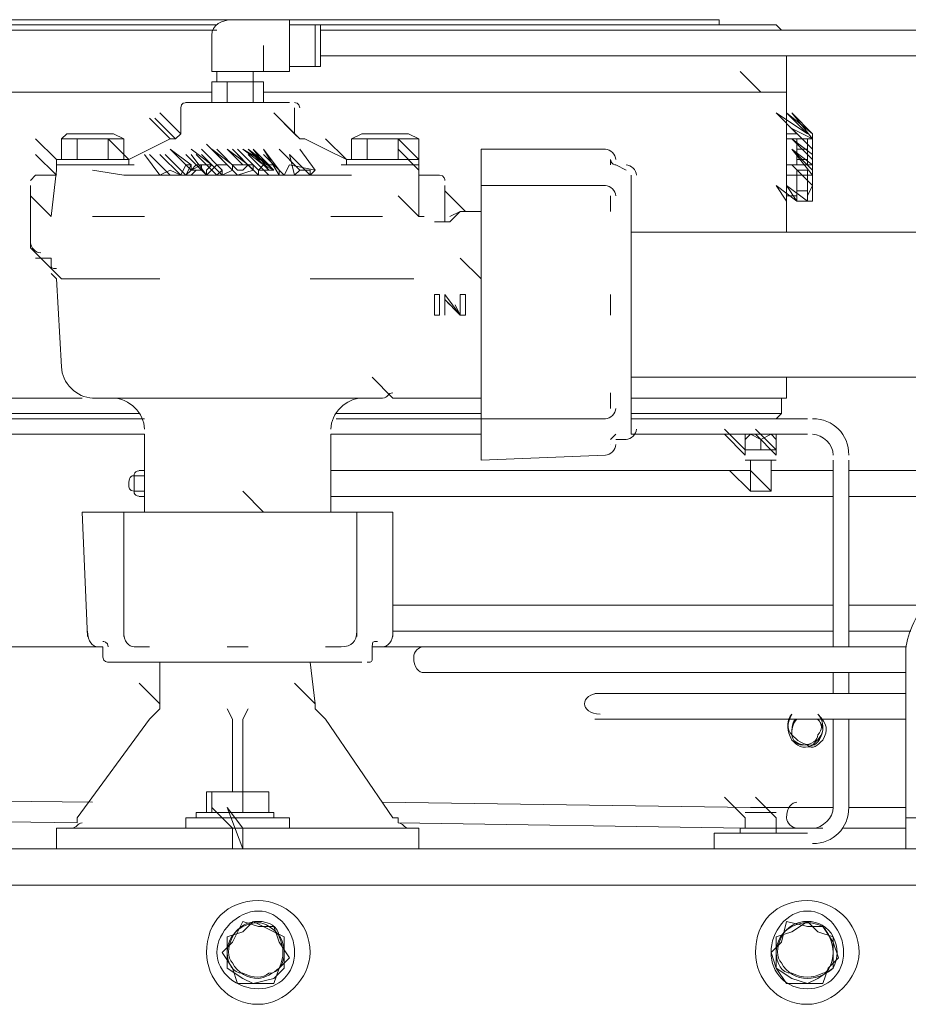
# Model space of a CAD drawing. Header units: millimetres. Extents: x 73192 to 132228, y -91222 to -47989.
# Tile 16 of 24: x 103071 to 103273, y -68406 to -68182. Entities that reach past the tile are written whole.
import ezdxf

# ---------------------------------------------------------------- set-up
doc = ezdxf.new("R2010")
doc.units = ezdxf.units.MM
doc.layers.add('koty', color=253, linetype='Continuous', lineweight=9)
doc.layers.add('NS_tenka', color=253, linetype='Continuous', lineweight=9)
doc.layers.get('koty').off()

# ---------------------------------------------------------------- blocks, each defined once
blk = doc.blocks.new('A$C1bc6cde3')
at = {"layer": 'NS_tenka', "linetype": 'Continuous', "lineweight": 20}
for points in [[(357.06, 1990.96), (249.83, 1990.96), (249.83, 1989.78)], [(371.21, 1990.96), (357.06, 1990.96), (357.06, 1990.96)], [(371.21, 1990.96), (371.21, 1979.17), (371.21, 1979.17)], [(371.21, 1990.96), (469.02, 1990.96), (469.02, 1989.78)], [(240.4, 1989.78), (354.71, 1989.78), (354.71, 1989.78)], [(354.71, 1988.6), (240.4, 1988.6), (240.4, 1988.6)], [(377.1, 1989.78), (371.21, 1989.78), (371.21, 1989.78)], [(378.28, 1989.78), (377.1, 1989.78), (377.1, 1989.78)], [(377.1, 1989.78), (377.1, 1980.35), (377.1, 1980.35)], [(377.1, 1989.78), (377.1, 1980.35), (377.1, 1980.35)], [(378.28, 1989.78), (378.28, 1980.35), (378.28, 1980.35)], [(378.28, 1989.78), (478.44, 1989.78), (478.44, 1989.78)], [(527.94, 1988.6), (518.51, 1988.6), (378.28, 1988.6)], [(478.44, 1988.6), (378.28, 1988.6), (378.28, 1988.6)], [(478.44, 1989.78), (480.8, 1989.78), (481.98, 1989.78), (483.16, 1988.6), (481.98, 1988.6), (478.44, 1988.6)], [(353.53, 1985.07), (353.53, 1987.42), (353.53, 1987.42)], [(357.06, 1979.17), (353.53, 1979.17), (353.53, 1985.07)], [(365.31, 1985.07), (365.31, 1979.17), (357.06, 1979.17)], [(378.28, 1982.71), (518.51, 1982.71), (518.51, 1982.71)], [(484.34, 1974.46), (484.34, 1982.71), (484.34, 1982.71)], [(371.21, 1980.35), (377.1, 1980.35), (377.1, 1980.35)], [(377.1, 1980.35), (378.28, 1980.35), (378.28, 1980.35)], [(354.71, 1979.17), (354.71, 1976.82), (354.71, 1976.82)], [(362.96, 1976.82), (362.96, 1979.17), (362.96, 1979.17)], [(365.31, 1979.17), (371.21, 1979.17), (371.21, 1979.17)], [(478.44, 1974.46), (473.73, 1979.17), (473.73, 1979.17)], [(357.06, 1976.82), (353.53, 1976.82), (353.53, 1972.1)], [(362.96, 1972.1), (362.96, 1976.82), (357.06, 1976.82), (357.06, 1972.1)], [(365.31, 1972.1), (365.31, 1976.82), (362.96, 1976.82)], [(353.53, 1974.46), (239.22, 1974.46), (239.22, 1974.46)], [(478.44, 1974.46), (365.31, 1974.46), (365.31, 1974.46)], [(484.34, 1974.46), (481.98, 1974.46), (478.44, 1974.46)], [(478.44, 1974.46), (484.34, 1974.46), (484.34, 1942.64)], [(346.46, 1970.93), (346.46, 1965.03), (346.46, 1965.03)], [(371.21, 1972.1), (364.14, 1972.1), (354.71, 1972.1), (347.64, 1972.1)], [(372.38, 1965.03), (372.38, 1970.93), (372.38, 1970.93)], [(344.1, 1963.85), (339.39, 1968.57), (339.39, 1968.57)], [(345.28, 1963.85), (340.57, 1968.57), (340.57, 1968.57)], [(346.46, 1965.03), (341.74, 1969.75), (341.74, 1969.75)], [(372.38, 1965.03), (367.67, 1969.75), (367.67, 1969.75)], [(373.56, 1963.85), (368.85, 1968.57), (368.85, 1968.57)], [(484.34, 1965.03), (486.69, 1965.03), (481.98, 1969.75), (489.05, 1965.03), (484.34, 1969.75), (490.23, 1965.03)], [(490.23, 1963.85), (490.23, 1963.85), (490.23, 1965.03), (485.51, 1969.75), (490.23, 1963.85), (490.23, 1963.85), (490.23, 1962.68), (490.23, 1961.5), (490.23, 1961.5)], [(490.23, 1961.5), (485.51, 1966.21), (490.23, 1963.85), (489.05, 1963.85), (489.05, 1957.96)], [(318.18, 1959.14), (313.46, 1963.85), (313.46, 1963.85)], [(320.53, 1965.03), (319.35, 1963.85), (319.35, 1963.85)], [(329.96, 1963.85), (322.89, 1963.85), (319.35, 1963.85)], [(319.35, 1959.14), (319.35, 1963.85), (319.35, 1963.85)], [(320.53, 1965.03), (331.14, 1965.03), (331.14, 1965.03)], [(322.89, 1959.14), (322.89, 1963.85), (322.89, 1963.85)], [(334.67, 1957.96), (334.67, 1959.14), (329.96, 1963.85)], [(329.96, 1959.14), (329.96, 1963.85), (333.5, 1963.85)], [(333.5, 1963.85), (331.14, 1965.03), (331.14, 1965.03)], [(333.5, 1959.14), (333.5, 1963.85), (333.5, 1963.85)], [(344.1, 1963.85), (339.39, 1961.5), (334.67, 1959.14)], [(346.46, 1965.03), (345.28, 1963.85), (345.28, 1963.85)], [(373.56, 1963.85), (372.38, 1965.03), (372.38, 1965.03)], [(373.56, 1963.85), (374.74, 1963.85), (374.74, 1963.85)], [(384.17, 1959.14), (379.45, 1961.5), (374.74, 1963.85)], [(384.17, 1959.14), (379.45, 1963.85), (379.45, 1963.85)], [(387.7, 1965.03), (385.35, 1963.85), (385.35, 1963.85)], [(388.88, 1963.85), (385.35, 1963.85), (385.35, 1963.85)], [(385.35, 1959.14), (385.35, 1963.85), (385.35, 1963.85)], [(387.7, 1965.03), (398.31, 1965.03), (398.31, 1965.03)], [(388.88, 1959.14), (388.88, 1963.85), (395.95, 1963.85)], [(400.67, 1957.96), (400.67, 1959.14), (395.95, 1963.85)], [(395.95, 1959.14), (395.95, 1963.85), (395.95, 1963.85)], [(400.67, 1963.85), (395.95, 1963.85), (395.95, 1963.85)], [(400.67, 1963.85), (398.31, 1965.03), (398.31, 1965.03)], [(400.67, 1959.14), (400.67, 1963.85), (400.67, 1963.85)], [(486.69, 1957.96), (486.69, 1963.85), (484.34, 1963.85)], [(490.23, 1959.14), (485.51, 1963.85), (485.51, 1963.85)], [(490.23, 1960.32), (485.51, 1963.85), (485.51, 1963.85)], [(490.23, 1960.32), (485.51, 1963.85), (485.51, 1963.85), (490.23, 1959.14)], [(489.05, 1963.85), (486.69, 1963.85), (486.69, 1963.85)], [(348.82, 1957.96), (344.1, 1961.5), (344.1, 1961.5)], [(348.82, 1956.78), (344.1, 1961.5), (344.1, 1961.5)], [(348.82, 1956.78), (344.1, 1961.5), (344.1, 1961.5)], [(353.53, 1957.96), (348.82, 1961.5), (348.82, 1961.5)], [(355.89, 1955.61), (355.89, 1956.78), (351.17, 1961.5)], [(357.06, 1957.96), (352.35, 1962.68), (352.35, 1962.68)], [(358.24, 1957.96), (353.53, 1961.5), (353.53, 1961.5)], [(358.24, 1956.78), (353.53, 1961.5), (353.53, 1961.5)], [(360.6, 1956.78), (359.42, 1956.78), (354.71, 1961.5)], [(360.6, 1956.78), (361.78, 1957.96), (357.06, 1961.5), (360.6, 1957.96), (359.42, 1957.96)], [(361.78, 1957.96), (357.06, 1961.5), (360.6, 1957.96), (359.42, 1957.96)], [(362.96, 1956.78), (358.24, 1961.5), (358.24, 1961.5)], [(366.49, 1956.78), (364.14, 1956.78), (359.42, 1961.5)], [(365.31, 1957.96), (360.6, 1961.5), (366.49, 1957.96), (361.78, 1961.5), (367.67, 1956.78), (362.96, 1961.5), (366.49, 1956.78), (364.14, 1956.78), (364.14, 1955.61), (366.49, 1955.61)], [(365.31, 1957.96), (360.6, 1961.5), (360.6, 1961.5)], [(367.67, 1956.78), (362.96, 1961.5), (366.49, 1957.96), (361.78, 1961.5), (365.31, 1957.96)], [(366.49, 1956.78), (361.78, 1961.5), (361.78, 1961.5)], [(366.49, 1957.96), (361.78, 1961.5), (361.78, 1961.5)], [(366.49, 1957.96), (361.78, 1961.5), (361.78, 1961.5)], [(366.49, 1957.96), (361.78, 1961.5), (361.78, 1961.5)], [(367.67, 1956.78), (362.96, 1961.5), (362.96, 1961.5)], [(365.31, 1957.96), (367.67, 1956.78), (362.96, 1961.5), (366.49, 1956.78)], [(368.85, 1956.78), (365.31, 1961.5), (368.85, 1955.61), (366.49, 1955.61), (364.14, 1955.61)], [(368.85, 1956.78), (365.31, 1961.5), (365.31, 1961.5)], [(368.85, 1956.78), (365.31, 1961.5), (365.31, 1961.5)], [(367.67, 1957.96), (368.85, 1956.78), (365.31, 1961.5)], [(373.56, 1956.78), (368.85, 1961.5), (368.85, 1961.5)], [(377.1, 1956.78), (373.56, 1961.5), (373.56, 1961.5)], [(400.67, 1956.78), (395.95, 1961.5), (395.95, 1961.5)], [(443.09, 1961.5), (414.81, 1961.5), (414.81, 1961.5)], [(414.81, 1961.5), (414.81, 1957.96), (414.81, 1956.78)], [(490.23, 1957.96), (485.51, 1961.5), (490.23, 1957.96), (490.23, 1959.14)], [(490.23, 1956.78), (485.51, 1961.5), (490.23, 1955.61), (490.23, 1955.61), (490.23, 1954.43)], [(490.23, 1956.78), (485.51, 1961.5), (490.23, 1957.96)], [(486.69, 1961.5), (489.05, 1961.5), (489.05, 1961.5)], [(490.23, 1961.5), (490.23, 1960.32), (490.23, 1960.32)], [(318.18, 1955.61), (313.46, 1960.32), (313.46, 1960.32)], [(341.74, 1955.61), (338.21, 1960.32), (338.21, 1960.32)], [(344.1, 1955.61), (339.39, 1960.32), (339.39, 1960.32)], [(344.1, 1955.61), (339.39, 1960.32), (339.39, 1960.32)], [(346.46, 1955.61), (341.74, 1960.32), (341.74, 1960.32)], [(347.64, 1955.61), (342.92, 1960.32), (342.92, 1960.32)], [(347.64, 1955.61), (342.92, 1960.32), (342.92, 1960.32)], [(352.35, 1955.61), (347.64, 1960.32), (347.64, 1960.32)], [(352.35, 1955.61), (348.82, 1960.32), (348.82, 1960.32)], [(354.71, 1955.61), (349.99, 1960.32), (349.99, 1960.32)], [(355.89, 1955.61), (351.17, 1960.32), (351.17, 1960.32)], [(364.14, 1955.61), (359.42, 1960.32), (359.42, 1960.32)], [(368.85, 1956.78), (368.85, 1955.61), (366.49, 1955.61), (361.78, 1960.32)], [(370.03, 1955.61), (365.31, 1960.32), (365.31, 1960.32)], [(375.92, 1955.61), (371.21, 1960.32), (371.21, 1960.32)], [(375.92, 1955.61), (371.21, 1960.32), (371.21, 1960.32)], [(486.69, 1959.14), (486.69, 1960.32), (486.69, 1960.32)], [(318.18, 1959.14), (318.18, 1957.96), (318.18, 1957.96)], [(334.67, 1959.14), (318.18, 1959.14), (318.18, 1959.14)], [(318.18, 1957.96), (318.18, 1956.78), (318.18, 1956.78)], [(318.18, 1957.96), (333.5, 1957.96), (333.5, 1957.96)], [(334.67, 1957.96), (318.18, 1957.96), (318.18, 1957.96)], [(334.67, 1957.96), (333.5, 1957.96), (333.5, 1957.96)], [(335.85, 1957.96), (334.67, 1957.96), (334.67, 1957.96)], [(348.82, 1957.96), (348.82, 1956.78), (347.64, 1955.61), (346.46, 1955.61)], [(353.53, 1957.96), (352.35, 1956.78), (352.35, 1955.61), (347.64, 1955.61)], [(351.17, 1957.96), (348.82, 1956.78), (351.17, 1956.78)], [(357.06, 1957.96), (357.06, 1957.96), (355.89, 1957.96), (354.71, 1957.96), (352.35, 1955.61), (354.71, 1955.61)], [(358.24, 1956.78), (357.06, 1957.96), (357.06, 1957.96)], [(362.96, 1956.78), (362.96, 1956.78), (359.42, 1955.61), (358.24, 1956.78), (358.24, 1957.96)], [(365.31, 1957.96), (366.49, 1957.96), (365.31, 1957.96), (364.14, 1956.78)], [(366.49, 1957.96), (365.31, 1957.96), (365.31, 1957.96)], [(367.67, 1957.96), (365.31, 1957.96), (365.31, 1957.96)], [(384.17, 1957.96), (382.99, 1957.96), (382.99, 1957.96)], [(384.17, 1959.14), (384.17, 1957.96), (384.17, 1957.96)], [(400.67, 1959.14), (384.17, 1959.14), (384.17, 1959.14)], [(400.67, 1957.96), (384.17, 1957.96), (384.17, 1957.96)], [(385.35, 1957.96), (384.17, 1957.96), (384.17, 1957.96)], [(385.35, 1957.96), (400.67, 1957.96), (400.67, 1957.96)], [(400.67, 1956.78), (400.67, 1957.96), (400.67, 1957.96)], [(444.27, 1957.96), (444.27, 1959.14), (444.27, 1959.14)], [(447.8, 1956.78), (445.45, 1957.96), (445.45, 1957.96)], [(484.34, 1957.96), (486.69, 1957.96), (486.69, 1957.96), (489.05, 1957.96), (489.05, 1957.96), (490.23, 1957.96)], [(490.23, 1953.25), (485.51, 1957.96), (485.51, 1957.96)], [(490.23, 1953.25), (485.51, 1957.96), (485.51, 1957.96), (485.51, 1957.96)], [(489.05, 1959.14), (486.69, 1959.14), (486.69, 1959.14)], [(318.18, 1955.61), (313.46, 1955.61), (313.46, 1955.61)], [(317, 1946.18), (318.18, 1956.78), (318.18, 1956.78)], [(333.5, 1955.61), (326.43, 1956.78), (326.43, 1956.78)], [(338.21, 1955.61), (333.5, 1955.61), (333.5, 1955.61)], [(379.45, 1955.61), (338.21, 1955.61), (338.21, 1955.61)], [(346.46, 1955.61), (344.1, 1955.61), (344.1, 1955.61), (341.74, 1955.61)], [(358.24, 1956.78), (355.89, 1955.61), (355.89, 1956.78), (354.71, 1955.61), (352.35, 1955.61)], [(354.71, 1955.61), (355.89, 1956.78), (355.89, 1956.78)], [(355.89, 1955.61), (358.24, 1956.78), (358.24, 1956.78)], [(367.67, 1956.78), (366.49, 1956.78), (364.14, 1956.78)], [(377.1, 1956.78), (375.92, 1955.61), (370.03, 1955.61)], [(375.92, 1956.78), (373.56, 1956.78), (372.38, 1955.61)], [(381.81, 1955.61), (379.45, 1955.61), (379.45, 1955.61)], [(385.35, 1955.61), (381.81, 1955.61), (381.81, 1955.61)], [(400.67, 1946.18), (400.67, 1956.78), (400.67, 1956.78)], [(405.38, 1955.61), (400.67, 1955.61), (400.67, 1955.61)], [(414.81, 1953.25), (414.81, 1956.78), (414.81, 1956.78)], [(448.98, 1896.68), (448.98, 1955.61), (448.98, 1955.61)], [(490.23, 1955.61), (489.05, 1955.61), (489.05, 1955.61), (489.05, 1956.78), (486.69, 1956.78), (486.69, 1955.61), (486.69, 1955.61), (484.34, 1955.61)], [(484.34, 1950.89), (486.69, 1950.89), (486.69, 1955.61)], [(486.69, 1954.43), (486.69, 1955.61), (486.69, 1955.61)], [(486.69, 1955.61), (489.05, 1955.61), (489.05, 1955.61)], [(489.05, 1955.61), (489.05, 1950.89), (489.05, 1950.89), (490.23, 1953.25)], [(312.28, 1953.25), (312.28, 1946.18), (312.28, 1946.18)], [(406.56, 1946.18), (406.56, 1953.25), (406.56, 1953.25)], [(443.09, 1953.25), (414.81, 1953.25), (414.81, 1953.25)], [(414.81, 1943.82), (414.81, 1953.25), (414.81, 1953.25)], [(489.05, 1949.71), (489.05, 1949.71), (484.34, 1953.25), (486.69, 1949.71), (481.98, 1953.25), (484.34, 1949.71)], [(490.23, 1953.25), (490.23, 1952.07), (490.23, 1950.89), (490.23, 1950.89), (490.23, 1949.71), (490.23, 1949.71), (489.05, 1949.71), (489.05, 1949.71), (489.05, 1950.89)], [(490.23, 1954.43), (490.23, 1953.25), (490.23, 1953.25)], [(317, 1946.18), (312.28, 1950.89), (312.28, 1950.89)], [(317, 1946.18), (312.28, 1950.89), (312.28, 1950.89)], [(400.67, 1946.18), (395.95, 1950.89), (395.95, 1950.89)], [(411.27, 1947.36), (406.56, 1952.07), (406.56, 1952.07)], [(444.27, 1947.36), (444.27, 1950.89), (444.27, 1950.89)], [(489.05, 1952.07), (486.69, 1952.07), (486.69, 1952.07)], [(486.69, 1949.71), (486.69, 1950.89), (486.69, 1950.89)], [(489.05, 1950.89), (489.05, 1949.71), (489.05, 1949.71)], [(486.69, 1949.71), (489.05, 1949.71), (489.05, 1949.71)], [(312.28, 1946.18), (312.28, 1939.11), (312.28, 1939.11)], [(337.03, 1946.18), (326.43, 1946.18), (326.43, 1946.18)], [(338.21, 1946.18), (337.03, 1946.18), (337.03, 1946.18)], [(381.81, 1946.18), (380.63, 1946.18), (380.63, 1946.18)], [(392.42, 1946.18), (381.81, 1946.18), (381.81, 1946.18)], [(401.84, 1946.18), (400.67, 1946.18), (400.67, 1946.18)], [(406.56, 1945), (406.56, 1946.18), (406.56, 1946.18)], [(408.92, 1946.18), (407.74, 1945), (406.56, 1945), (406.56, 1945)], [(411.27, 1947.36), (410.09, 1947.36), (407.74, 1946.18)], [(408.92, 1946.18), (410.09, 1947.36), (411.27, 1947.36)], [(413.63, 1947.36), (411.27, 1947.36), (411.27, 1947.36)], [(414.81, 1947.36), (413.63, 1947.36), (413.63, 1947.36)], [(405.38, 1945), (404.2, 1945), (404.2, 1945)], [(406.56, 1945), (405.38, 1945), (405.38, 1945)], [(414.81, 1943.82), (414.81, 1942.64), (414.81, 1942.64)], [(414.81, 1932.04), (414.81, 1942.64), (414.81, 1942.64)], [(558.58, 1942.64), (448.98, 1942.64), (448.98, 1942.64)], [(317, 1934.39), (312.28, 1939.11), (312.28, 1939.11)], [(313.46, 1936.75), (315.82, 1936.75), (315.82, 1936.75)], [(319.35, 1932.04), (314.64, 1936.75), (314.64, 1936.75)], [(315.82, 1936.75), (317, 1936.75), (317, 1934.39)], [(317, 1936.75), (315.82, 1936.75), (315.82, 1936.75)], [(414.81, 1932.04), (410.09, 1936.75), (410.09, 1936.75)], [(317, 1933.22), (318.18, 1932.04), (318.18, 1932.04)], [(317, 1933.22), (318.18, 1932.04), (318.18, 1932.04)], [(318.18, 1932.04), (319.35, 1912), (319.35, 1912)], [(319.35, 1932.04), (326.43, 1932.04), (341.74, 1932.04)], [(375.92, 1932.04), (392.42, 1932.04), (398.31, 1932.04)], [(398.31, 1932.04), (399.49, 1932.04), (399.49, 1932.04)], [(414.81, 1920.25), (414.81, 1932.04), (414.81, 1932.04)], [(444.27, 1923.79), (444.27, 1928.5), (444.27, 1928.5)], [(407.74, 1926.15), (406.56, 1927.32), (406.56, 1927.32)], [(408.92, 1926.15), (410.09, 1923.79), (410.09, 1923.79)], [(414.81, 1909.65), (414.81, 1920.25), (414.81, 1920.25)], [(394.77, 1904.93), (390.06, 1909.65), (390.06, 1909.65)], [(414.81, 1900.22), (414.81, 1909.65), (414.81, 1909.65)], [(448.98, 1909.65), (558.58, 1909.65), (558.58, 1909.65)], [(484.34, 1909.65), (484.34, 1904.93), (478.44, 1904.93)], [(444.27, 1902.58), (444.27, 1906.11), (444.27, 1906.11)], [(239.22, 1904.93), (324.07, 1904.93), (324.07, 1904.93)], [(392.42, 1904.93), (326.43, 1904.93), (326.43, 1904.93)], [(394.77, 1904.93), (413.63, 1904.93), (413.63, 1904.93)], [(394.77, 1904.93), (414.81, 1904.93), (414.81, 1904.93)], [(413.63, 1904.93), (414.81, 1904.93), (414.81, 1904.93)], [(448.98, 1904.93), (478.44, 1904.93), (478.44, 1904.93)], [(483.16, 1904.93), (483.16, 1901.4), (478.44, 1901.4)], [(337.03, 1901.4), (239.22, 1901.4), (239.22, 1901.4)], [(414.81, 1901.4), (381.81, 1901.4), (381.81, 1901.4)], [(478.44, 1901.4), (448.98, 1901.4), (448.98, 1901.4)], [(483.16, 1901.4), (481.98, 1900.22), (481.98, 1900.22)], [(228.62, 1900.22), (338.21, 1900.22), (338.21, 1900.22)], [(381.81, 1900.22), (414.81, 1900.22), (414.81, 1900.22)], [(414.81, 1900.22), (443.09, 1900.22), (443.09, 1900.22)], [(414.81, 1896.68), (414.81, 1900.22), (414.81, 1900.22)], [(448.98, 1900.22), (489.05, 1900.22), (489.05, 1900.22)], [(228.62, 1896.68), (338.21, 1896.68), (338.21, 1896.68)], [(338.21, 1896.68), (338.21, 1880.19), (338.21, 1880.19)], [(380.63, 1880.19), (380.63, 1896.68), (380.63, 1896.68)], [(380.63, 1896.68), (414.81, 1896.68), (414.81, 1896.68)], [(414.81, 1896.68), (414.81, 1895.51), (414.81, 1895.51)], [(448.98, 1896.68), (489.05, 1896.68), (489.05, 1896.68)], [(474.91, 1893.15), (470.19, 1897.86), (470.19, 1897.86)], [(474.91, 1891.97), (470.19, 1896.68), (470.19, 1896.68)], [(473.73, 1896.68), (481.98, 1896.68), (481.98, 1896.68)], [(476.09, 1893.15), (474.91, 1893.15), (474.91, 1895.51), (476.09, 1896.68)], [(474.91, 1895.51), (474.91, 1896.68), (474.91, 1896.68)], [(478.44, 1895.51), (476.09, 1896.68), (476.09, 1896.68)], [(481.98, 1893.15), (477.26, 1897.86), (477.26, 1897.86)], [(481.98, 1891.97), (477.26, 1896.68), (477.26, 1896.68)], [(481.98, 1893.15), (480.8, 1893.15), (478.44, 1893.15), (478.44, 1895.51), (480.8, 1896.68), (481.98, 1895.51), (481.98, 1893.15), (480.8, 1893.15)], [(481.98, 1896.68), (481.98, 1895.51), (481.98, 1895.51)], [(414.81, 1890.79), (414.81, 1895.51), (414.81, 1895.51)], [(445.45, 1895.51), (447.8, 1895.51), (447.8, 1895.51)], [(474.91, 1893.15), (474.91, 1891.97), (474.91, 1891.97)], [(474.91, 1893.15), (476.09, 1893.15), (480.8, 1893.15)], [(476.09, 1893.15), (478.44, 1893.15), (478.44, 1893.15)], [(481.98, 1891.97), (481.98, 1893.15), (481.98, 1893.15)], [(414.81, 1890.79), (443.09, 1891.97), (443.09, 1891.97)], [(481.98, 1890.79), (474.91, 1890.79), (474.91, 1890.79)], [(476.09, 1890.79), (476.09, 1883.72), (476.09, 1883.72)], [(480.8, 1883.72), (480.8, 1890.79), (480.8, 1890.79)], [(494.94, 1890.79), (494.94, 1848.37), (494.94, 1848.37)], [(498.48, 1890.79), (498.48, 1848.37), (498.48, 1848.37)], [(338.21, 1888.44), (337.03, 1888.44), (337.03, 1888.44)], [(476.09, 1888.44), (380.63, 1888.44), (380.63, 1888.44)], [(476.09, 1883.72), (471.37, 1888.44), (471.37, 1888.44)], [(480.8, 1883.72), (476.09, 1888.44), (476.09, 1888.44)], [(494.94, 1888.44), (480.8, 1888.44), (480.8, 1888.44)], [(516.15, 1888.44), (498.48, 1888.44), (498.48, 1888.44)], [(365.31, 1879.01), (360.6, 1883.72), (360.6, 1883.72)], [(337.03, 1882.54), (338.21, 1882.54), (338.21, 1882.54)], [(380.63, 1882.54), (494.94, 1882.54), (494.94, 1882.54)], [(498.48, 1882.54), (516.15, 1882.54), (516.15, 1882.54)], [(324.07, 1879.01), (325.25, 1850.73), (325.25, 1850.73)], [(329.96, 1879.01), (328.78, 1879.01), (324.07, 1879.01)], [(329.96, 1879.01), (333.5, 1879.01), (333.5, 1879.01)], [(333.5, 1879.01), (333.5, 1850.73), (333.5, 1850.73)], [(333.5, 1879.01), (341.74, 1879.01), (341.74, 1879.01)], [(338.21, 1880.19), (338.21, 1879.01), (338.21, 1879.01)], [(341.74, 1879.01), (352.35, 1879.01), (352.35, 1879.01)], [(353.53, 1879.01), (352.35, 1879.01), (352.35, 1879.01)], [(353.53, 1879.01), (365.31, 1879.01), (365.31, 1879.01)], [(365.31, 1879.01), (375.92, 1879.01), (375.92, 1879.01)], [(377.1, 1879.01), (375.92, 1879.01), (375.92, 1879.01)], [(377.1, 1879.01), (386.53, 1879.01), (386.53, 1879.01)], [(380.63, 1879.01), (380.63, 1880.19), (380.63, 1880.19)], [(386.53, 1850.73), (386.53, 1879.01), (386.53, 1879.01)], [(386.53, 1879.01), (390.06, 1879.01), (390.06, 1879.01)], [(390.06, 1879.01), (394.77, 1879.01), (394.77, 1879.01)], [(394.77, 1850.73), (394.77, 1879.01), (394.77, 1879.01)], [(494.94, 1857.8), (394.77, 1857.8), (394.77, 1857.8)], [(516.15, 1857.8), (498.48, 1857.8), (498.48, 1857.8)], [(394.77, 1851.9), (494.94, 1851.9), (494.94, 1851.9)], [(498.48, 1851.9), (512.62, 1851.9), (512.62, 1851.9)], [(222.72, 1848.37), (328.78, 1848.37), (328.78, 1848.37)], [(328.78, 1848.37), (328.78, 1846.01), (328.78, 1846.01)], [(335.85, 1848.37), (339.39, 1848.37), (339.39, 1848.37)], [(357.06, 1848.37), (361.78, 1848.37), (361.78, 1848.37)], [(379.45, 1848.37), (382.99, 1848.37), (382.99, 1848.37)], [(390.06, 1846.01), (390.06, 1848.37), (390.06, 1848.37)], [(390.06, 1848.37), (392.42, 1848.37), (392.42, 1848.37)], [(390.06, 1848.37), (494.94, 1848.37), (494.94, 1848.37)], [(507.9, 1848.37), (411.27, 1848.37), (401.84, 1848.37)], [(498.48, 1848.37), (511.44, 1848.37), (511.44, 1848.37)], [(511.44, 1848.37), (507.9, 1848.37), (507.9, 1848.37)], [(511.44, 1815.37), (511.44, 1847.19), (511.44, 1847.19)], [(329.96, 1844.83), (387.7, 1844.83), (387.7, 1844.83)], [(341.74, 1844.83), (341.74, 1835.41), (337.03, 1840.12)], [(341.74, 1844.83), (341.74, 1835.41), (341.74, 1835.41)], [(377.1, 1835.41), (375.92, 1844.83), (375.92, 1844.83)], [(377.1, 1835.41), (375.92, 1844.83), (375.92, 1844.83)], [(401.84, 1842.48), (411.27, 1842.48), (411.27, 1842.48)], [(411.27, 1842.48), (507.9, 1842.48), (507.9, 1842.48)], [(494.94, 1842.48), (494.94, 1837.76), (494.94, 1837.76)], [(498.48, 1842.48), (498.48, 1837.76), (498.48, 1837.76)], [(507.9, 1842.48), (511.44, 1842.48), (511.44, 1842.48)], [(377.1, 1835.41), (372.38, 1840.12), (372.38, 1840.12)], [(511.44, 1837.76), (451.34, 1837.76), (440.73, 1837.76)], [(339.39, 1831.87), (341.74, 1834.23), (341.74, 1835.41)], [(339.39, 1831.87), (341.74, 1834.23), (341.74, 1835.41)], [(357.06, 1834.23), (358.24, 1831.87), (358.24, 1831.87)], [(357.06, 1834.23), (358.24, 1831.87), (358.24, 1831.87)], [(360.6, 1815.37), (360.6, 1831.87), (361.78, 1834.23)], [(360.6, 1831.87), (361.78, 1834.23), (361.78, 1834.23)], [(377.1, 1835.41), (377.1, 1834.23), (379.45, 1831.87)], [(377.1, 1835.41), (377.1, 1834.23), (379.45, 1831.87)], [(339.39, 1831.87), (322.89, 1809.48), (322.89, 1809.48)], [(358.24, 1815.37), (358.24, 1831.87), (358.24, 1831.87)], [(394.77, 1809.48), (379.45, 1831.87), (379.45, 1831.87)], [(440.73, 1831.87), (451.34, 1831.87), (451.34, 1831.87)], [(451.34, 1831.87), (511.44, 1831.87), (511.44, 1831.87)], [(494.94, 1831.87), (494.94, 1811.84), (494.94, 1811.84)], [(498.48, 1831.87), (498.48, 1811.84), (498.48, 1811.84)], [(326.43, 1813.02), (222.72, 1814.19), (222.72, 1814.19)], [(357.06, 1815.37), (352.35, 1815.37), (353.53, 1815.37)], [(352.35, 1815.37), (352.35, 1815.37), (352.35, 1810.66)], [(357.06, 1815.37), (353.53, 1815.37), (353.53, 1810.66)], [(362.96, 1815.37), (357.06, 1815.37), (360.6, 1815.37)], [(362.96, 1815.37), (360.6, 1815.37), (360.6, 1810.66)], [(362.96, 1815.37), (366.49, 1815.37), (366.49, 1810.66)], [(366.49, 1815.37), (365.31, 1815.37), (362.96, 1815.37)], [(474.91, 1809.48), (470.19, 1814.19), (470.19, 1814.19)], [(481.98, 1807.12), (481.98, 1809.48), (477.26, 1814.19)], [(511.44, 1815.37), (511.44, 1809.48), (511.44, 1809.48)], [(348.82, 1807.12), (358.24, 1807.12), (353.53, 1811.84)], [(360.6, 1807.12), (357.06, 1811.84), (360.6, 1802.41), (360.6, 1807.12), (370.03, 1807.12)], [(476.09, 1811.84), (392.42, 1813.02), (392.42, 1813.02)], [(486.69, 1811.84), (485.51, 1811.84), (484.34, 1811.84), (483.16, 1811.84), (481.98, 1811.84), (479.62, 1811.84), (478.44, 1811.84), (476.09, 1811.84)], [(494.94, 1811.84), (493.76, 1811.84), (492.58, 1811.84), (490.23, 1811.84), (489.05, 1811.84), (487.87, 1811.84), (486.69, 1811.84), (486.69, 1811.84)], [(511.44, 1811.84), (498.48, 1811.84), (498.48, 1811.84)], [(243.94, 1809.48), (322.89, 1808.3), (322.89, 1808.3)], [(322.89, 1808.3), (322.89, 1809.48), (322.89, 1809.48)], [(322.89, 1808.3), (322.89, 1809.48), (322.89, 1809.48)], [(347.64, 1809.48), (347.64, 1807.12), (347.64, 1807.12)], [(371.21, 1809.48), (347.64, 1809.48), (347.64, 1809.48)], [(349.99, 1810.66), (349.99, 1809.48), (349.99, 1809.48)], [(349.99, 1810.66), (355.89, 1810.66), (367.67, 1810.66)], [(367.67, 1809.48), (367.67, 1810.66), (367.67, 1810.66)], [(371.21, 1807.12), (371.21, 1809.48), (371.21, 1809.48)], [(394.77, 1809.48), (395.95, 1809.48), (395.95, 1809.48), (395.95, 1808.3)], [(394.77, 1809.48), (395.95, 1809.48), (395.95, 1809.48), (395.95, 1808.3)], [(474.91, 1810.66), (481.98, 1810.66), (481.98, 1810.66)], [(474.91, 1809.48), (474.91, 1807.12), (474.91, 1807.12)], [(511.44, 1802.41), (511.44, 1809.48), (518.51, 1809.48), (708.24, 1809.48)], [(318.18, 1807.12), (318.18, 1802.41), (318.18, 1802.41)], [(318.18, 1807.12), (318.18, 1802.41), (318.18, 1802.41)], [(324.07, 1807.12), (318.18, 1807.12), (318.18, 1807.12)], [(348.82, 1807.12), (324.07, 1807.12), (324.07, 1807.12)], [(360.6, 1807.12), (358.24, 1807.12), (358.24, 1807.12)], [(394.77, 1807.12), (370.03, 1807.12), (370.03, 1807.12)], [(400.67, 1807.12), (394.77, 1807.12), (394.77, 1807.12)], [(395.95, 1808.3), (474.91, 1807.12), (474.91, 1807.12)], [(400.67, 1802.41), (400.67, 1807.12), (400.67, 1807.12)], [(400.67, 1802.41), (400.67, 1807.12), (400.67, 1807.12)], [(473.73, 1807.12), (473.73, 1805.95), (473.73, 1805.95)], [(481.98, 1807.12), (473.73, 1807.12), (473.73, 1807.12)], [(481.98, 1807.12), (483.16, 1807.12), (484.34, 1807.12), (485.51, 1807.12), (486.69, 1807.12), (486.69, 1807.12), (487.87, 1807.12), (489.05, 1807.12), (490.23, 1807.12), (492.58, 1807.12), (492.58, 1807.12)], [(481.98, 1805.95), (481.98, 1807.12), (481.98, 1807.12)], [(497.3, 1807.12), (511.44, 1807.12), (511.44, 1807.12)], [(467.84, 1802.41), (467.84, 1805.95), (489.05, 1805.95)], [(115.49, 1802.41), (1111.26, 1802.41), (1111.26, 1802.41)], [(1104.19, 1794.16), (122.56, 1794.16), (122.56, 1794.16)], [(364.14, 1784.73), (360.6, 1785.91), (358.24, 1781.2)], [(367.67, 1783.55), (362.96, 1785.91), (360.6, 1783.55)], [(362.96, 1771.77), (367.67, 1771.77), (368.85, 1775.31), (371.21, 1777.66), (368.85, 1781.2), (367.67, 1784.73), (364.14, 1784.73)], [(489.05, 1784.73), (484.34, 1785.91), (483.16, 1781.2)], [(491.41, 1783.55), (489.05, 1785.91), (485.51, 1783.55)], [(489.05, 1771.77), (492.58, 1771.77), (493.76, 1775.31), (496.12, 1777.66), (494.94, 1781.2), (492.58, 1784.73), (489.05, 1784.73)], [(360.6, 1783.55), (357.06, 1782.38), (357.06, 1778.84), (357.06, 1775.31), (360.6, 1772.95)], [(367.67, 1772.95), (370.03, 1775.31), (370.03, 1778.84), (370.03, 1782.38), (367.67, 1783.55)], [(485.51, 1783.55), (481.98, 1782.38), (481.98, 1778.84), (481.98, 1775.31), (485.51, 1772.95)], [(494.94, 1778.84), (494.94, 1782.38), (491.41, 1783.55)], [(358.24, 1781.2), (355.89, 1778.84), (355.89, 1778.84)], [(483.16, 1781.2), (480.8, 1778.84), (481.98, 1775.31)], [(355.89, 1778.84), (358.24, 1775.31), (358.24, 1775.31)], [(491.41, 1772.95), (494.94, 1775.31), (494.94, 1778.84)], [(358.24, 1775.31), (359.42, 1771.77), (362.96, 1771.77)], [(481.98, 1775.31), (484.34, 1771.77), (489.05, 1771.77)], [(360.6, 1772.95), (362.96, 1771.77), (367.67, 1772.95)], [(485.51, 1772.95), (489.05, 1771.77), (491.41, 1772.95)]]:
    blk.add_lwpolyline(points, dxfattribs=at)
for points in [[(377.1, 1989.78), (377.1, 1989.78)], [(377.1, 1989.78), (377.1, 1989.78)], [(483.16, 1988.6), (483.16, 1988.6)], [(377.1, 1980.35), (377.1, 1980.35)], [(344.1, 1963.85), (345.28, 1963.85)], [(373.56, 1963.85), (373.56, 1963.85)], [(486.69, 1963.85), (486.69, 1963.85)], [(489.05, 1963.85), (489.05, 1963.85)], [(490.23, 1957.96), (490.23, 1961.5), (490.23, 1960.32), (490.23, 1959.14), (490.23, 1957.96), (490.23, 1956.78), (490.23, 1955.61), (490.23, 1955.61), (490.23, 1953.25), (490.23, 1953.25), (490.23, 1955.61), (490.23, 1955.61), (490.23, 1956.78)], [(373.56, 1956.78), (375.92, 1956.78), (375.92, 1955.61), (375.92, 1955.61), (371.21, 1960.32), (372.38, 1955.61)], [(318.18, 1957.96), (318.18, 1957.96)], [(344.1, 1956.78), (341.74, 1955.61), (344.1, 1955.61), (344.1, 1955.61), (346.46, 1955.61), (347.64, 1955.61), (348.82, 1957.96), (347.64, 1957.96), (346.46, 1955.61)], [(351.17, 1956.78), (349.99, 1956.78), (348.82, 1956.78), (351.17, 1956.78), (349.99, 1956.78), (348.82, 1955.61), (347.64, 1955.61), (352.35, 1955.61), (352.35, 1956.78), (353.53, 1957.96), (349.99, 1957.96), (348.82, 1956.78), (351.17, 1957.96)], [(357.06, 1957.96), (357.06, 1957.96)], [(358.24, 1957.96), (358.24, 1957.96), (361.78, 1957.96), (362.96, 1957.96), (362.96, 1956.78), (362.96, 1956.78), (359.42, 1955.61), (358.24, 1956.78)], [(370.03, 1955.61), (375.92, 1955.61), (377.1, 1956.78), (371.21, 1957.96)], [(400.67, 1957.96), (400.67, 1957.96)], [(338.21, 1955.61), (338.21, 1955.61)], [(375.92, 1955.61), (375.92, 1955.61)], [(404.2, 1923.79), (404.2, 1928.5), (405.38, 1928.5), (405.38, 1923.79)], [(406.56, 1923.79), (406.56, 1928.5), (406.56, 1928.5), (410.09, 1923.79), (410.09, 1928.5), (411.27, 1928.5), (411.27, 1923.79), (410.09, 1923.79), (406.56, 1927.32)], [(414.81, 1920.25), (414.81, 1920.25)], [(414.81, 1909.65), (414.81, 1909.65)], [(473.73, 1896.68), (473.73, 1896.68)], [(481.98, 1896.68), (481.98, 1896.68)], [(444.27, 1894.33), (444.27, 1894.33)], [(476.09, 1883.72), (480.8, 1883.72)], [(341.74, 1879.01), (341.74, 1879.01)], [(390.06, 1879.01), (390.06, 1879.01)], [(327.6, 1848.37), (327.6, 1848.37)], [(358.24, 1802.41), (358.24, 1807.12)]]:
    blk.add_lwpolyline(points, close=True, dxfattribs=at)
for points in [[(358.24, 1990.96), (355.89, 1990.96), (353.53, 1989.78), (353.53, 1987.42)], [(347.64, 1972.1), (347.64, 1972.1), (346.46, 1972.1), (346.46, 1970.93)], [(373.56, 1970.93), (373.56, 1972.1), (372.38, 1972.1), (372.38, 1972.1)], [(445.45, 1959.14), (445.45, 1960.32), (444.27, 1961.5), (443.09, 1961.5)], [(444.27, 1959.14), (444.27, 1957.96), (445.45, 1957.96), (445.45, 1957.96)], [(450.16, 1955.61), (450.16, 1956.78), (448.98, 1957.96), (447.8, 1957.96)], [(313.46, 1955.61), (313.46, 1955.61), (312.28, 1954.43), (312.28, 1954.43)], [(406.56, 1954.43), (406.56, 1954.43), (406.56, 1955.61), (405.38, 1955.61)], [(445.45, 1950.89), (445.45, 1952.07), (444.27, 1953.25), (443.09, 1953.25)], [(312.28, 1940.29), (312.28, 1939.11), (313.46, 1937.93), (314.64, 1937.93)], [(317, 1935.57), (317, 1934.39), (317, 1934.39), (318.18, 1934.39)], [(319.35, 1912), (319.35, 1908.47), (322.89, 1904.93), (326.43, 1904.93)], [(392.42, 1904.93), (393.6, 1904.93), (393.6, 1906.11), (394.77, 1906.11)], [(338.21, 1897.86), (338.21, 1901.4), (334.67, 1904.93), (331.14, 1904.93)], [(387.7, 1904.93), (384.17, 1904.93), (380.63, 1901.4), (380.63, 1897.86)], [(443.09, 1900.22), (444.27, 1900.22), (445.45, 1901.4), (445.45, 1902.58)], [(498.48, 1891.97), (498.48, 1896.68), (494.94, 1900.22), (490.23, 1900.22)], [(445.45, 1896.68), (445.45, 1896.68), (444.27, 1895.51), (444.27, 1895.51)], [(447.8, 1895.51), (448.98, 1895.51), (450.16, 1896.68), (450.16, 1897.86)], [(494.94, 1891.97), (494.94, 1894.33), (492.58, 1896.68), (490.23, 1896.68)], [(443.09, 1891.97), (444.27, 1891.97), (445.45, 1893.15), (445.45, 1894.33)], [(516.15, 1858.97), (513.8, 1855.44), (511.44, 1850.73), (511.44, 1847.19)], [(325.25, 1851.9), (325.25, 1849.55), (326.43, 1848.37), (327.6, 1848.37)], [(333.5, 1851.9), (333.5, 1849.55), (334.67, 1848.37), (335.85, 1848.37)], [(382.99, 1848.37), (385.35, 1848.37), (386.53, 1849.55), (386.53, 1851.9)], [(392.42, 1848.37), (393.6, 1848.37), (394.77, 1849.55), (394.77, 1851.9)], [(329.96, 1848.37), (329.96, 1849.55), (328.78, 1849.55), (328.78, 1849.55)], [(391.24, 1849.55), (390.06, 1849.55), (390.06, 1849.55), (390.06, 1848.37)], [(328.78, 1846.01), (328.78, 1844.83), (329.96, 1844.83), (329.96, 1844.83)], [(388.88, 1844.83), (390.06, 1844.83), (390.06, 1844.83), (390.06, 1846.01)], [(492.58, 1829.51), (492.58, 1830.69), (492.58, 1831.87), (491.41, 1833.05)], [(492.58, 1827.16), (493.76, 1829.51), (493.76, 1830.69), (491.41, 1833.05)], [(492.58, 1829.51), (492.58, 1830.69), (491.41, 1831.87), (491.41, 1831.87)], [(491.41, 1828.34), (492.58, 1829.51), (492.58, 1830.69), (491.41, 1831.87)], [(490.23, 1807.12), (492.58, 1807.12), (494.94, 1809.48), (494.94, 1811.84)], [(490.23, 1803.59), (494.94, 1803.59), (498.48, 1807.12), (498.48, 1811.84)], [(321.71, 1807.12), (322.89, 1807.12), (322.89, 1808.3), (324.07, 1808.3)], [(395.95, 1808.3), (397.13, 1808.3), (397.13, 1807.12), (398.31, 1807.12)], [(360.6, 1784.73), (358.24, 1783.55), (357.06, 1781.2), (357.06, 1778.84)], [(364.14, 1785.91), (361.78, 1785.91), (359.42, 1784.73), (358.24, 1782.38)], [(366.49, 1784.73), (365.31, 1785.91), (362.96, 1785.91), (360.6, 1784.73)], [(368.85, 1782.38), (368.85, 1784.73), (366.49, 1785.91), (364.14, 1785.91)], [(370.03, 1778.84), (370.03, 1781.2), (368.85, 1783.55), (366.49, 1784.73)], [(485.51, 1784.73), (483.16, 1783.55), (481.98, 1781.2), (481.98, 1778.84)], [(489.05, 1785.91), (486.69, 1785.91), (484.34, 1784.73), (483.16, 1782.38)], [(492.58, 1784.73), (490.23, 1785.91), (487.87, 1785.91), (485.51, 1784.73)], [(494.94, 1782.38), (493.76, 1784.73), (491.41, 1785.91), (489.05, 1785.91)], [(494.94, 1778.84), (494.94, 1781.2), (493.76, 1783.55), (492.58, 1784.73)], [(358.24, 1782.38), (357.06, 1780.02), (357.06, 1777.66), (358.24, 1776.48)], [(368.85, 1775.31), (370.03, 1777.66), (370.03, 1780.02), (368.85, 1782.38)], [(483.16, 1782.38), (481.98, 1780.02), (481.98, 1777.66), (483.16, 1776.48)], [(494.94, 1775.31), (496.12, 1777.66), (496.12, 1780.02), (494.94, 1782.38)], [(357.06, 1778.84), (357.06, 1776.48), (358.24, 1774.13), (360.6, 1774.13)], [(366.49, 1774.13), (368.85, 1774.13), (370.03, 1776.48), (370.03, 1778.84)], [(481.98, 1778.84), (481.98, 1776.48), (483.16, 1774.13), (485.51, 1774.13)], [(492.58, 1774.13), (493.76, 1774.13), (494.94, 1776.48), (494.94, 1778.84)], [(358.24, 1776.48), (359.42, 1774.13), (361.78, 1772.95), (364.14, 1772.95)], [(483.16, 1776.48), (484.34, 1774.13), (486.69, 1772.95), (489.05, 1772.95)], [(360.6, 1774.13), (362.96, 1772.95), (365.31, 1772.95), (366.49, 1774.13)], [(364.14, 1772.95), (365.31, 1772.95), (367.67, 1774.13), (368.85, 1775.31)], [(485.51, 1774.13), (487.87, 1772.95), (490.23, 1772.95), (492.58, 1774.13)], [(489.05, 1772.95), (491.41, 1772.95), (493.76, 1774.13), (494.94, 1775.31)]]:
    blk.add_open_spline(points, degree=3, dxfattribs=at)
for points, knots in [([(338.21, 1888.44), (337.03, 1888.44), (335.85, 1888.44), (335.85, 1887.26), (335.85, 1887.26), (334.67, 1887.26), (334.67, 1886.08), (334.67, 1884.9)], [0, 0, 0, 0, 0.125, 0.125, 0.125, 0.125001, 1, 1, 1, 1]), ([(338.21, 1887.26), (337.03, 1887.26), (337.03, 1887.26), (335.85, 1887.26), (335.85, 1887.26), (335.85, 1886.08), (335.85, 1886.08), (335.85, 1884.9)], [0, 0, 0, 0, 0.125, 0.125, 0.125, 0.125001, 1, 1, 1, 1]), ([(334.67, 1884.9), (334.67, 1884.9), (334.67, 1883.72), (335.85, 1883.72), (335.85, 1883.72), (335.85, 1882.54), (337.03, 1882.54), (338.21, 1882.54)], [0, 0, 0, 0, 0.125, 0.125, 0.125, 0.125001, 1, 1, 1, 1]), ([(335.85, 1884.9), (335.85, 1884.9), (335.85, 1883.72), (335.85, 1883.72), (335.85, 1883.72), (337.03, 1883.72), (337.03, 1883.72), (338.21, 1883.72)], [0, 0, 0, 0, 0.125, 0.125, 0.125, 0.125001, 1, 1, 1, 1]), ([(401.84, 1848.37), (400.67, 1848.37), (399.49, 1847.19), (399.49, 1846.01), (399.49, 1846.01), (399.49, 1843.65), (400.67, 1842.48), (401.84, 1842.48)], [0, 0, 0, 0, 0.125, 0.125, 0.125, 0.125001, 1, 1, 1, 1]), ([(441.91, 1837.76), (439.55, 1837.76), (438.38, 1836.58), (438.38, 1835.41), (438.38, 1835.41), (438.38, 1834.23), (439.55, 1833.05), (441.91, 1833.05)], [0, 0, 0, 0, 0.125, 0.125, 0.125, 0.125001, 1, 1, 1, 1]), ([(485.51, 1833.05), (484.34, 1830.69), (484.34, 1829.51), (485.51, 1827.16), (485.51, 1827.16), (486.69, 1825.98), (487.87, 1824.8), (490.23, 1825.98), (490.23, 1825.98), (491.41, 1825.98), (492.58, 1828.34), (492.58, 1829.51)], [0, 0, 0, 0, 0.083333, 0.083333, 0.083333, 0.083334, 0.166667, 0.166667, 0.166667, 0.166668, 1, 1, 1, 1]), ([(485.51, 1833.05), (484.34, 1831.87), (484.34, 1829.51), (485.51, 1828.34), (485.51, 1828.34), (485.51, 1827.16), (486.69, 1825.98), (489.05, 1825.98), (489.05, 1825.98), (490.23, 1824.8), (491.41, 1825.98), (492.58, 1827.16)], [0, 0, 0, 0, 0.083333, 0.083333, 0.083333, 0.083334, 0.166667, 0.166667, 0.166667, 0.166668, 1, 1, 1, 1]), ([(486.69, 1831.87), (485.51, 1830.69), (485.51, 1829.51), (485.51, 1828.34), (485.51, 1828.34), (486.69, 1827.16), (487.87, 1825.98), (490.23, 1825.98), (490.23, 1825.98), (491.41, 1827.16), (492.58, 1828.34), (492.58, 1829.51)], [0, 0, 0, 0, 0.083333, 0.083333, 0.083333, 0.083334, 0.166667, 0.166667, 0.166667, 0.166668, 1, 1, 1, 1]), ([(486.69, 1831.87), (485.51, 1831.87), (485.51, 1829.51), (485.51, 1828.34), (485.51, 1828.34), (485.51, 1827.16), (486.69, 1825.98), (487.87, 1825.98), (487.87, 1825.98), (490.23, 1825.98), (491.41, 1827.16), (491.41, 1828.34)], [0, 0, 0, 0, 0.083333, 0.083333, 0.083333, 0.083334, 0.166667, 0.166667, 0.166667, 0.166668, 1, 1, 1, 1]), ([(486.69, 1813.02), (485.51, 1813.02), (484.34, 1811.84), (484.34, 1809.48), (484.34, 1809.48), (484.34, 1808.3), (485.51, 1807.12), (486.69, 1807.12)], [0, 0, 0, 0, 0.125, 0.125, 0.125, 0.125001, 1, 1, 1, 1]), ([(375.92, 1778.84), (375.92, 1785.91), (370.03, 1790.63), (364.14, 1790.63), (364.14, 1790.63), (357.06, 1790.63), (352.35, 1785.91), (352.35, 1778.84), (352.35, 1778.84), (352.35, 1772.95), (357.06, 1767.06), (364.14, 1767.06), (364.14, 1767.06), (370.03, 1767.06), (375.92, 1772.95), (375.92, 1778.84)], [0, 0, 0, 0, 0.0625, 0.0625, 0.0625, 0.062501, 0.125, 0.125, 0.125, 0.125001, 0.1875, 0.1875, 0.1875, 0.187501, 1, 1, 1, 1]), ([(500.83, 1778.84), (500.83, 1785.91), (494.94, 1790.63), (489.05, 1790.63), (489.05, 1790.63), (481.98, 1790.63), (477.26, 1785.91), (477.26, 1778.84), (477.26, 1778.84), (477.26, 1772.95), (481.98, 1767.06), (489.05, 1767.06), (489.05, 1767.06), (494.94, 1767.06), (500.83, 1772.95), (500.83, 1778.84)], [0, 0, 0, 0, 0.0625, 0.0625, 0.0625, 0.062501, 0.125, 0.125, 0.125, 0.125001, 0.1875, 0.1875, 0.1875, 0.187501, 1, 1, 1, 1]), ([(372.38, 1778.84), (372.38, 1783.55), (368.85, 1788.27), (364.14, 1788.27), (364.14, 1788.27), (359.42, 1788.27), (354.71, 1783.55), (354.71, 1778.84), (354.71, 1778.84), (354.71, 1774.13), (359.42, 1770.59), (364.14, 1770.59), (364.14, 1770.59), (368.85, 1770.59), (372.38, 1774.13), (372.38, 1778.84)], [0, 0, 0, 0, 0.0625, 0.0625, 0.0625, 0.062501, 0.125, 0.125, 0.125, 0.125001, 0.1875, 0.1875, 0.1875, 0.187501, 1, 1, 1, 1]), ([(497.3, 1778.84), (497.3, 1783.55), (493.76, 1788.27), (489.05, 1788.27), (489.05, 1788.27), (484.34, 1788.27), (480.8, 1783.55), (480.8, 1778.84), (480.8, 1778.84), (480.8, 1774.13), (484.34, 1770.59), (489.05, 1770.59), (489.05, 1770.59), (493.76, 1770.59), (497.3, 1774.13), (497.3, 1778.84)], [0, 0, 0, 0, 0.0625, 0.0625, 0.0625, 0.062501, 0.125, 0.125, 0.125, 0.125001, 0.1875, 0.1875, 0.1875, 0.187501, 1, 1, 1, 1])]:
    blk.add_open_spline(points, degree=3, knots=knots, dxfattribs=at)

msp = doc.modelspace()

# ---------------------------------------------------------------- block references
at = {"layer": 'koty'}
msp.add_blockref('A$C1bc6cde3', (102761.16, -70173.21), dxfattribs=at)

doc.saveas('drawing.dxf')
